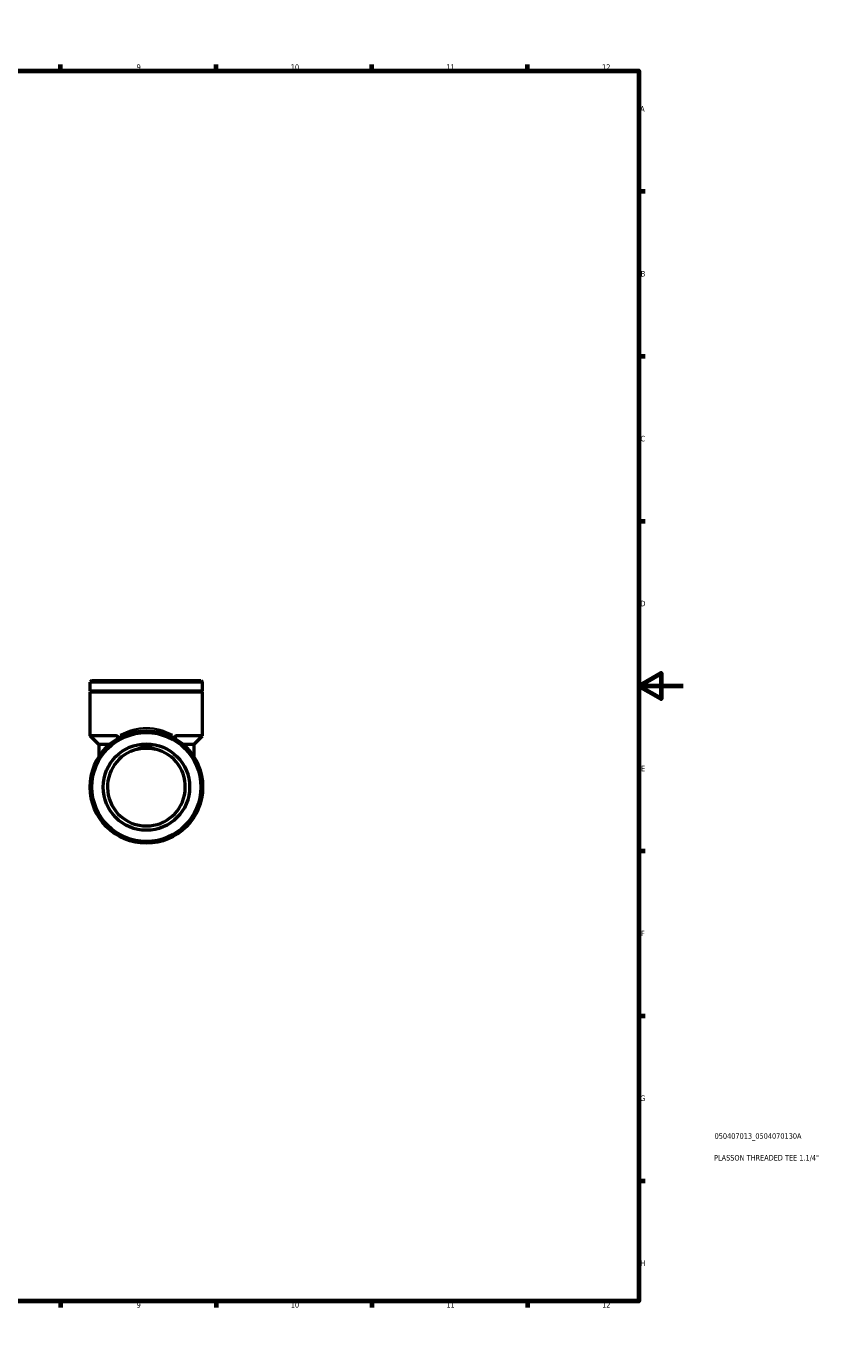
# Model space of a CAD drawing. Header units: millimetres. Extents: x 0 to 905, y 0 to 732.
# Tile 5 of 5: x 545 to 905, y 0 to 594. Entities that reach past the tile are written whole.
import ezdxf

# ---------------------------------------------------------------- set-up
doc = ezdxf.new("R2010")
doc.units = ezdxf.units.MM
for name, color, linetype, lineweight in [('Border (ISO)', 7, 'Continuous', 70), ('Title (ISO)', 7, 'Continuous', 50), ('Visible (ISO)', 7, 'Continuous', 50), ('Visible Narrow (ISO)', 7, 'Continuous', 35)]:
    doc.layers.add(name, color=color, linetype=linetype, lineweight=lineweight)
doc.styles.add('Note Text (ISO)', font='tahoma.ttf')

# ---------------------------------------------------------------- blocks, each defined once
blk = doc.blocks.new('Borders Default Border')
at = {"layer": 'Border (ISO)'}
for p, q in [((70.08, 574), (70.08, 576.9)), ((140.17, 574), (140.17, 576.9)), ((210.25, 574), (210.25, 576.9)), ((280.33, 574), (280.33, 576.9)), ((350.42, 574), (350.42, 576.9)), ((490.58, 574), (490.58, 576.9)), ((560.67, 574), (560.67, 576.9)), ((630.75, 574), (630.75, 576.9)), ((700.83, 574), (700.83, 576.9)), ((770.92, 574), (770.92, 576.9)), ((20, 519.75), (17.1, 519.75)), ((821, 519.75), (823.9, 519.75)), ((20, 445.5), (17.1, 445.5)), ((821, 445.5), (823.9, 445.5)), ((20, 371.25), (17.1, 371.25)), ((821, 371.25), (823.9, 371.25)), ((20, 222.75), (17.1, 222.75)), ((821, 222.75), (823.9, 222.75)), ((20, 148.5), (17.1, 148.5)), ((821, 148.5), (823.9, 148.5)), ((20, 74.25), (17.1, 74.25)), ((821, 74.25), (823.9, 74.25)), ((70.08, 20), (70.08, 17.1)), ((140.17, 20), (140.17, 17.1)), ((210.25, 20), (210.25, 17.1)), ((280.33, 20), (280.33, 17.1)), ((350.42, 20), (350.42, 17.1)), ((490.58, 20), (490.58, 17.1)), ((560.67, 20), (560.67, 17.1)), ((630.75, 20), (630.75, 17.1)), ((700.83, 20), (700.83, 17.1)), ((770.92, 20), (770.92, 17.1))]:
    blk.add_line(p, q, dxfattribs=at)
at = {"layer": 'Border (ISO)', "flags": 128}
for points in [[(420.5, 594), (420.5, 574), (414.73, 584), (426.27, 584), (420.5, 574)], [(20, 20), (20, 574), (821, 574), (821, 20), (20, 20)], [(0, 297), (20, 297), (10, 302.77), (10, 291.23), (20, 297)], [(841, 297), (821, 297), (831, 302.77), (831, 291.23), (821, 297)], [(420.5, 0), (420.5, 20), (414.73, 10), (426.27, 10), (420.5, 20)]]:
    blk.add_lwpolyline(points, dxfattribs=at)
at = {"layer": 'Border (ISO)', "color": 232, "true_color": 0xca0064, "char_height": 2.5, "attachment_point": 7, "style": 'Note Text (ISO)'}
for s, insert in [('1', (34.48, 574.4)), ('2', (104.37, 574.4)), ('3', (174.43, 574.35)), ('4', (244.42, 574.4)), ('5', (314.64, 574.35)), ('6', (384.66, 574.35)), ('7', (454.77, 574.4)), ('8', (524.81, 574.34)), ('9', (594.88, 574.35)), ('10', (664.29, 574.35)), ('11', (734.37, 574.4)), ('12', (804.46, 574.4)), ('A', (17.29, 555.62)), ('A', (821.59, 555.62)), ('B', (17.59, 481.37)), ('B', (821.89, 481.37)), ('C', (17.43, 407.08)), ('C', (821.73, 407.08)), ('D', (17.43, 332.88)), ('D', (821.73, 332.88)), ('E', (17.64, 258.63)), ('E', (821.94, 258.63)), ('F', (17.7, 184.38)), ('F', (822, 184.38)), ('G', (17.31, 110.08)), ('G', (821.61, 110.08)), ('H', (17.44, 35.88)), ('H', (821.74, 35.88)), ('1', (34.48, 17.1)), ('2', (104.37, 17.1)), ('3', (174.43, 17.05)), ('4', (244.42, 17.1)), ('5', (314.64, 17.05)), ('6', (384.66, 17.05)), ('7', (454.77, 17.1)), ('8', (524.81, 17.04)), ('9', (594.88, 17.05)), ('10', (664.29, 17.05)), ('11', (734.37, 17.1)), ('12', (804.46, 17.1))]:
    blk.add_mtext(s, dxfattribs=dict(at, insert=insert))
blk = doc.blocks.new('Title Blocks ISO')
at = {"layer": 'Title (ISO)', "color": 232, "true_color": 0xca0064, "style": 'Note Text (ISO)'}
for tag, p in [('PART_NUMBER_001', (34.08, 73.13)), ('DESCRIPTION_001', (33.84, 63.34))]:
    blk.add_attdef(tag, p, '', height=2.5, dxfattribs=at)

msp = doc.modelspace()

# ---------------------------------------------------------------- linework, layer by layer
at = {"layer": 'Visible (ISO)'}
for p, q in [((574.75, 299.5), (573.971, 298.721)), ((624.609, 298.721), (573.971, 298.721)), ((573.971, 294.708), (573.971, 298.721)), ((574.75, 299.5), (623.83, 299.5)), ((623.83, 299.5), (624.609, 298.721)), ((624.609, 294.708), (624.609, 298.721)), ((624.609, 294.708), (573.971, 294.708)), ((574.471, 294.458), (573.971, 294.708)), ((574.471, 294.458), (573.971, 294.208)), ((624.609, 294.208), (573.971, 294.208)), ((573.971, 274.5), (573.971, 294.208)), ((624.109, 294.458), (574.471, 294.458)), ((624.109, 294.458), (624.609, 294.708)), ((624.109, 294.458), (624.609, 294.208)), ((624.609, 274.5), (624.609, 294.208)), ((585.875, 274.5), (573.971, 274.5)), ((577.867, 270.605), (573.971, 274.5)), ((624.609, 274.5), (612.705, 274.5)), ((620.714, 270.605), (624.609, 274.5)), ((582.675, 270.605), (577.867, 270.605)), ((577.867, 270.605), (577.867, 264.993)), ((620.714, 270.605), (615.905, 270.605)), ((620.714, 270.605), (620.714, 264.993))]:
    msp.add_line(p, q, dxfattribs=at)
for radius in [25.319, 24.54, 19.476]:
    msp.add_circle((599.29, 251.5), radius, dxfattribs=at)
msp.add_arc((599.29, 251.5), 17.528, 103.093103, 76.906897, dxfattribs=at)
for points, knots in [([(586.357, 274.271), (586.291, 274.343), (586.216, 274.401), (586.05, 274.48), (585.964, 274.5), (585.875, 274.5)], [0.294760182, 0.294760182, 0.294760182, 0.294760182, 0.336044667, 0.336044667, 0.376895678, 0.376895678, 0.376895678, 0.376895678]), ([(586.357, 273.266), (586.433, 273.312), (586.496, 273.368), (586.585, 273.501), (586.612, 273.575), (586.628, 273.75), (586.61, 273.85), (586.523, 274.061), (586.45, 274.17), (586.357, 274.271)], [-0.15706804, -0.15706804, -0.15706804, -0.15706804, -0.12071925, -0.12071925, -0.08524446, -0.08524446, -0.04448565, -0.04448565, 0, 0, 0, 0]), ([(612.223, 273.266), (612.13, 273.322), (612.057, 273.394), (611.97, 273.562), (611.952, 273.653), (611.968, 273.835), (611.995, 273.923), (612.085, 274.101), (612.147, 274.188), (612.223, 274.271)], [0, 0, 0, 0, 0.04448565, 0.04448565, 0.08524446, 0.08524446, 0.12071925, 0.12071925, 0.15706804, 0.15706804, 0.15706804, 0.15706804]), ([(612.705, 274.5), (612.615, 274.5), (612.527, 274.48), (612.361, 274.399), (612.288, 274.341), (612.223, 274.271)], [0, 0, 0, 0, 0.03188472, 0.03188472, 0.06284286, 0.06284286, 0.06284286, 0.06284286]), ([(603.261, 268.573), (602.974, 268.695), (602.683, 268.805), (601.391, 269.226), (600.348, 269.4), (598.233, 269.4), (597.189, 269.226), (595.897, 268.805), (595.606, 268.695), (595.319, 268.573)], [2.0180252, 2.0180252, 2.0180252, 2.0180252, 2.11210543, 2.11210543, 2.42931595, 2.42931595, 2.74652648, 2.74652648, 2.84060671, 2.84060671, 2.84060671, 2.84060671]), ([(595.319, 268.573), (595.472, 268.608), (595.625, 268.642), (596.94, 268.911), (598.126, 269.028), (600.455, 269.028), (601.64, 268.911), (602.955, 268.642), (603.108, 268.608), (603.261, 268.573)], [-3.24211973, -3.24211973, -3.24211973, -3.24211973, -3.19588229, -3.19588229, -2.84657385, -2.84657385, -2.49726542, -2.49726542, -2.45102798, -2.45102798, -2.45102798, -2.45102798])]:
    msp.add_open_spline(points, degree=3, knots=knots, dxfattribs=at)
at = {"layer": 'Visible Narrow (ISO)'}
msp.add_ellipse((599.29, 251.5), major_axis=(0, 26.487), ratio=0.9558824, start_param=5.8006729, end_param=6.7656977, dxfattribs=at)
for points in [[(585.894, 274.435), (586.009, 274.048), (586.124, 273.661), (586.241, 273.273)], [(612.339, 273.273), (612.456, 273.661), (612.572, 274.048), (612.686, 274.435)]]:
    msp.add_open_spline(points, degree=3, dxfattribs=at)

# ---------------------------------------------------------------- block references
msp.add_blockref('Borders Default Border', (0, 0))
msp.add_blockref('Title Blocks ISO', (821, 20)).add_auto_attribs({'PART_NUMBER_001': '050407013_0504070130A', 'DESCRIPTION_001': 'PLASSON THREADED TEE 1.1/4"'})

doc.saveas('drawing.dxf')
